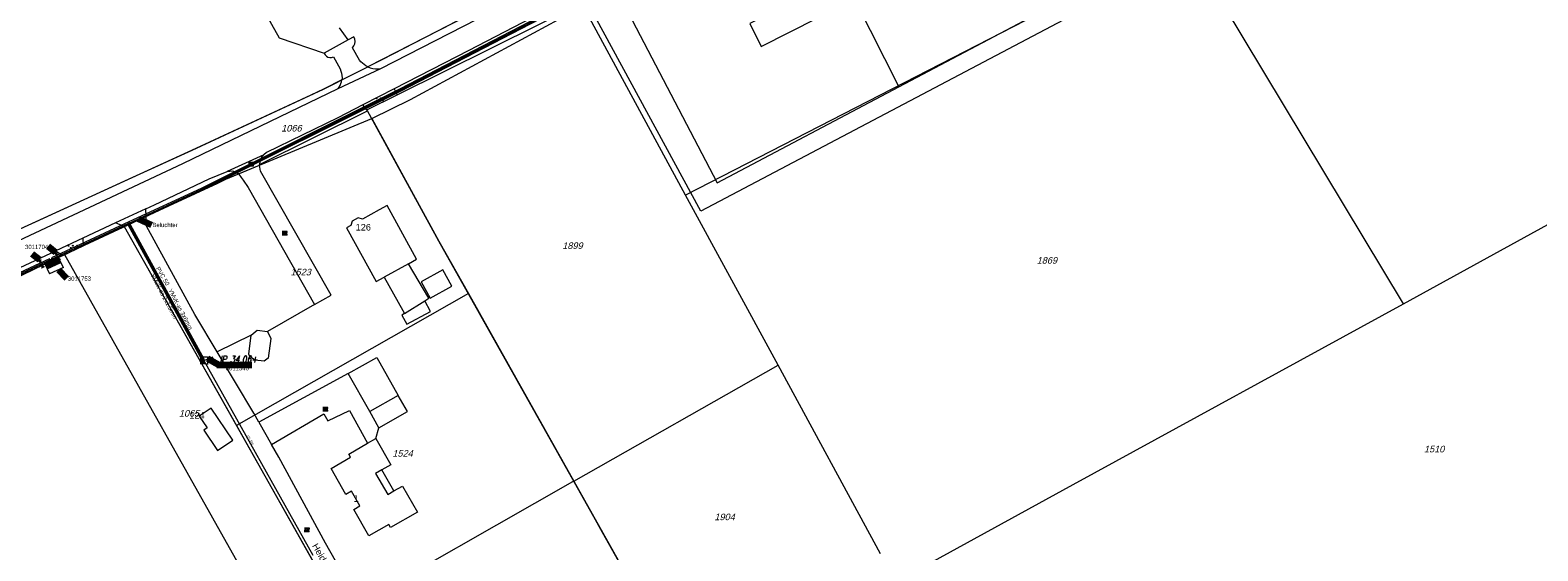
# Model space of a CAD drawing. Header units: metres. Extents: x 172462 to 175458, y 452773 to 455615.
# Tile 35 of 45: x 173836 to 174181, y 454658 to 454777. Entities that reach past the tile are written whole.
import ezdxf
from ezdxf.enums import TextEntityAlignment as Align

# ---------------------------------------------------------------- set-up
doc = ezdxf.new("R2010")
doc.units = ezdxf.units.M
doc.header["$MEASUREMENT"] = 0
for name, pattern in [('DGN Style 2', [107.046567, 64.22794, -42.818627]), ('DGN Style 3', [149.865194, 107.046567, -42.818627]), ('DGN Style 7', [214.093135, 96.341911, -42.818627, 32.11397, -42.818627])]:
    doc.linetypes.add(name, pattern=pattern)
for name, color, linetype, lineweight in [('BGT Ondergrond', 7, 'Continuous', 0), ('DKK ondergrond', 7, 'Continuous', 0), ('DWA materiaal-diameter (revisie)', 11, 'Continuous', 0), ('DWA uitlegger (revisie)', 11, 'DGN Style 2', 0), ('Meldgebied', 5, 'Continuous', 40), ('Pers-druk Afsl (revisie)', 30, 'Continuous', 0), ('Pers-druk Afsl nummer (revisie)', 204, 'Continuous', 0), ('Pers-druk bijzonderheden tekst (revisie)', 30, 'Continuous', 0), ('Pers-druk hoofdleiding (stramien) (revisie)', 30, 'DGN Style 7', 0), ('Pers-druk HVK nummer (revisie)', 30, 'Continuous', 0), ('Pers-druk IP-putnummer (revisie)', 30, 'Continuous', 0), ('Pers-druk materiaal-diameter (revisie)', 30, 'Continuous', 0), ('Pers-druk put (revisie)', 30, 'Continuous', 0), ('Pers-druk signaleringskabel (revisie)', 3, 'DGN Style 2', 0), ('Pers-druk tekst signaleringkabel (revisie)', 3, 'Continuous', 0), ('Pers-druk tekst voedingskabel (revisie)', 1, 'Continuous', 0), ('Pers-druk voedingkabel (revisie)', 30, 'DGN Style 3', 0), ('Pers-druk voedingskast(revisie)', 30, 'Continuous', 0)]:
    doc.layers.add(name, color=color, linetype=linetype, lineweight=lineweight)
doc.styles.add('Style-Arial', font='arial.ttf')
doc.styles.add('Style-arial I 0.26180', font='arial.shx', dxfattribs={"oblique": 15})
doc.styles.add('Style-ITALICS', font='ITALICS.shx')
doc.styles.add('Style-WORKING', font='WORKING.shx')
doc.dimstyles.new('CT 1 10', dxfattribs={"dimtxt": 0.02, "dimasz": 0.02, "dimexe": 0.01, "dimexo": 0.0625, "dimgap": 0.01, "dimtad": 1, "dimzin": 3, "dimdsep": 46, "dimtxsty": 'Style-Arial', "dimcen": 0.09, "dimclrd": 1, "dimclre": 1, "dimazin": 3, "dimtfac": 1, "dimtmove": 1, "dimatfit": 1, "dimfxl": 0.01, "dimfxlon": 1, "dimfrac": 2, "dimtolj": 1, "dimtzin": 3, "dimlwd": 13, "dimlwe": 13, "dimarcsym": 0})

# ---------------------------------------------------------------- blocks, each defined once
blk = doc.blocks.new('TerminatorOpen_0.5')
at = {"color": 0, "linetype": 'ByBlock', "lineweight": -2}
for q in [(-1, 0.25), (-1, 0), (-1, -0.25)]:
    blk.add_line((0, 0), q, dxfattribs=at)
blk = doc.blocks.new('afsl')
at = {"layer": 'Pers-druk Afsl (revisie)', "extrusion": (0, 0, -1)}
blk.add_solid([(2, 1), (2, -1), (0, 0)], dxfattribs=at)
at = {"layer": 'Pers-druk Afsl (revisie)'}
blk.add_solid([(0, 0), (2, 1), (2, -1)], dxfattribs=at)
blk = doc.blocks.new('pomp')
at = {"layer": 'Pers-druk put (revisie)', "flags": 128}
blk.add_lwpolyline([(-1.75, 1.75), (1.75, 1.75), (1.75, -1.75)], dxfattribs=at)
at = {"layer": 'Pers-druk put (revisie)', "extrusion": (0, 0, -1)}
blk.add_solid([(1.75, 1.75), (1.75, -1.75), (-1.75, -1.75)], dxfattribs=at)
blk = doc.blocks.new('kast')
at = {"layer": 'Pers-druk voedingskast(revisie)'}
for p, q in [((0, -1.75), (0, 1.75)), ((1.28, 1.75), (1.28, -1.75))]:
    blk.add_line(p, q, dxfattribs=at)
at = {"layer": 'Pers-druk voedingskast(revisie)', "flags": 128}
for points in [[(0, 1.75), (-1.28, 1.75)], [(-1.28, 1.75), (-1.28, -1.75)], [(1.28, 1.75), (0, 1.75)], [(-1.28, -1.75), (0, -1.75)], [(0, -1.75), (1.28, -1.75)]]:
    blk.add_lwpolyline(points, dxfattribs=at)
at = {"layer": 'Pers-druk voedingskast(revisie)', "extrusion": (0, 0, -1)}
blk.add_solid([(1.28, -1.75), (0, -1.75), (1.28, 1.75), (0, 1.75)], dxfattribs=at)
blk = doc.blocks.new('*U10')
at = {"layer": 'BGT Ondergrond', "color": 7, "linetype": 'Continuous', "lineweight": 0}
for p, q in [((0.025, 0.059), (-0.062, 0.016)), ((-0.044, 0.025), (-0.05, 0.038)), ((0.038, 0.034), (-0.05, -0.009)), ((0.05, 0.009), (-0.037, -0.034)), ((-0.019, -0.025), (-0.031, 0)), ((-0.006, 0.013), (-0.019, 0.038)), ((0.006, 0.05), (0, 0.062)), ((0.031, 0), (0.019, 0.025)), ((0.062, -0.016), (-0.025, -0.059)), ((-0.006, -0.05), (0, -0.062)), ((0.019, -0.037), (0.006, -0.012)), ((0.044, -0.025), (0.05, -0.037))]:
    blk.add_line(p, q, dxfattribs=at)
blk = doc.blocks.new('BGT-272B')
at = {"layer": 'BGT Ondergrond', "color": 7, "linetype": 'Continuous', "lineweight": 0, "xscale": 0.7267220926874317, "yscale": 0.7267220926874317, "zscale": 0.7267220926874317, "rotation": 243.434948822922}
blk.add_blockref('*U10', (0, 0), dxfattribs=at)
blk = doc.blocks.new('*U16')
at = {"layer": 'BGT Ondergrond', "color": 7, "linetype": 'Continuous', "lineweight": 0}
for centre in [(-0.3, 0.35), (0, 0.25), (-0.1, -0.05), (0.1, -0.45), (0.2, -0.15)]:
    blk.add_circle(centre, 0.0447, dxfattribs=at)
blk = doc.blocks.new('BGT-271C_1')
at = {"layer": 'BGT Ondergrond', "color": 7, "linetype": 'Continuous', "lineweight": 0, "xscale": 0.07267220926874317, "yscale": 0.07267220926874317, "zscale": 0.07267220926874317, "rotation": 243.434948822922}
blk.add_blockref('*U16', (0, 0), dxfattribs=at)

msp = doc.modelspace()

# ---------------------------------------------------------------- linework, layer by layer
at = {"layer": 'BGT Ondergrond', "color": 7, "linetype": 'Continuous', "lineweight": 0, "flags": 128}
for points in [[(174179.24, 454835.71), (173989.71, 454735.69), (173963.52, 454783.71)], [(174024.92, 454818.29), (173936.65, 454772.37), (173919.6, 454763.63)], [(173991.43, 454808.59), (173916.82, 454770.34), (173913.55, 454768.67)], [(174011.9, 454809.68), (174034.92, 454764.11)], [(174034.92, 454764.11), (174119.49, 454808.84)], [(173878.52, 454801.72), (173893.32, 454775.26), (173903.58, 454771.76)], [(173916.57, 454768.31), (173976.2, 454798.92)], [(173969.62, 454787.71), (173993.43, 454742.12), (174034.92, 454764.11)], [(174013.79, 454785.08), (174000.84, 454778.55), (174003.49, 454773.29), (174016.44, 454779.83), (174013.79, 454785.08)], [(173920.28, 454762.26), (173963.52, 454783.71)], [(173909.08, 454774.81), (173907.11, 454777.55)], [(173909.08, 454774.81), (173903.58, 454771.76)], [(173910.08, 454773), (173910.41, 454773.43), (173910.61, 454773.93), (173910.68, 454774.47), (173910.6, 454775.01), (173910.38, 454775.5), (173909.08, 454774.81)], [(173903.58, 454771.76), (173903.8, 454771.4), (173904.1, 454771.11), (173904.47, 454770.91), (173904.89, 454770.81), (173905.31, 454770.83), (173905.71, 454770.96), (173907.24, 454768.17), (173907.44, 454767.7), (173907.58, 454767.2), (173907.66, 454766.69), (173907.68, 454766.17), (173907.63, 454765.66)], [(173913.55, 454768.67), (173913.12, 454768.9), (173912.71, 454769.17), (173912.33, 454769.47), (173911.98, 454769.81), (173911.67, 454770.19), (173910.08, 454773)], [(173906.8, 454763.68), (173916.57, 454768.31)], [(173907.63, 454765.66), (173913.55, 454768.67)], [(173913.55, 454768.67), (173914.13, 454768.45), (173914.73, 454768.3), (173915.34, 454768.23), (173915.96, 454768.23), (173916.57, 454768.31)], [(173907.63, 454765.66), (173903.46, 454763.53), (173900.54, 454762.18), (173874.27, 454750.01), (173789.09, 454710.97)], [(173871.34, 454746.55), (173906.8, 454763.68)], [(173906.8, 454763.68), (173907.05, 454764.03), (173907.25, 454764.42), (173907.42, 454764.82), (173907.55, 454765.23), (173907.63, 454765.66)], [(173919.6, 454763.63), (173912.41, 454759.95)], [(173919.6, 454763.63), (173920.28, 454762.26)], [(173912.41, 454759.95), (173906.73, 454757.03), (173890.44, 454749.05), (173889.8, 454748.59)], [(173913.34, 454758.82), (173912.41, 454759.95)], [(173913.34, 454758.82), (173920.28, 454762.26)], [(173888.81, 454746.37), (173913.51, 454758.62)], [(173913.51, 454758.62), (173913.34, 454758.82)], [(174008.22, 454589.32), (173966.84, 454662.96), (173965.6, 454665.17), (173929.84, 454728.82), (173913.51, 454758.62)], [(173786.24, 454706.67), (173871.34, 454746.55)], [(173889.8, 454748.59), (173881.47, 454744.78)], [(173884.06, 454744.19), (173888.84, 454746.18)], [(173889.8, 454748.59), (173889.25, 454748.05), (173888.97, 454747.32), (173888.79, 454746.49), (173888.81, 454746.37)], [(173888.84, 454746.18), (173888.81, 454746.37)], [(173889.06, 454744.85), (173888.84, 454746.18)], [(173862.83, 454736.23), (173864.82, 454737.16), (173877.36, 454743.06), (173881.47, 454744.78)], [(173881.47, 454744.78), (173882.66, 454744.87), (173883.3, 454744.78), (173884.06, 454744.19)], [(173884.06, 454744.19), (173884.12, 454744.14), (173884.67, 454743.4), (173885.08, 454742.79), (173886.21, 454741.11)], [(173901.42, 454714.33), (173905.19, 454716.48), (173889.06, 454744.85)], [(173886.21, 454741.11), (173901.42, 454714.33)], [(173862.83, 454736.23), (173855.92, 454733)], [(173879.14, 454703.52), (173874.05, 454712.03), (173862.97, 454732.24), (173862.89, 454734.46), (173862.83, 454736.23)], [(173855.92, 454733), (173848.44, 454729.51)], [(173848.53, 454727.81), (173857.92, 454732.16)], [(173857.92, 454732.16), (173855.92, 454733)], [(173857.92, 454732.16), (173929.87, 454604.56), (173930.95, 454602.65)], [(173848.44, 454729.51), (173842.31, 454726.64)], [(173848.44, 454729.51), (173848.53, 454727.81)], [(173804.73, 454709.08), (173842.31, 454726.64)], [(173842.31, 454726.64), (173843.91, 454725.58), (173848.54, 454727.76)], [(173848.54, 454727.76), (173848.53, 454727.81)], [(173927.9, 454712.72), (173926.59, 454715.17)], [(173901.42, 454714.33), (173890.63, 454708.15)], [(173921.96, 454712.3), (173921.37, 454711.93), (173922.51, 454709.82), (173927.9, 454712.72)], [(173886.92, 454707.35), (173879.14, 454703.52)], [(173888.66, 454687.49), (173887.5, 454689.55), (173879.14, 454703.52)], [(173909.08, 454698.57), (173888.66, 454687.49)], [(173922.62, 454689.89), (173920.53, 454693.56)], [(173888.66, 454687.49), (173891.59, 454682.33)], [(173891.59, 454682.33), (173903.54, 454689.38)], [(173903.54, 454689.38), (173904.46, 454687.79), (173909.39, 454690.1), (173913.54, 454682.65)], [(173916.09, 454686.19), (173914.01, 454689.87)], [(173916.09, 454686.19), (173922.62, 454689.89)], [(173915.42, 454683.72), (173916.09, 454686.19)], [(173912.38, 454644.87), (173903.93, 454659.78), (173893.21, 454679.46), (173891.59, 454682.33)], [(173919.54, 454671.73), (173916.78, 454676.56)], [(173918.13, 454670.92), (173919.54, 454671.73), (173919.54, 454671.73)]]:
    msp.add_lwpolyline(points, dxfattribs=at)
at = {"layer": 'BGT Ondergrond', "color": 7, "linetype": 'Continuous', "lineweight": 13, "flags": 128}
for points in [[(173916.15, 454735.95), (173912.33, 454733.86), (173911.38, 454734.14), (173909.98, 454733.37), (173909.71, 454732.42), (173908.74, 454731.89), (173915.46, 454719.61), (173917.28, 454720.61)], [(173922.88, 454723.67), (173924.72, 454724.68), (173917.99, 454736.96), (173916.15, 454735.95)], [(173926.59, 454715.17), (173927.53, 454715.76), (173922.88, 454723.67)], [(173930.74, 454722.27), (173925.75, 454719.53), (173927.82, 454715.78), (173932.8, 454718.52), (173930.74, 454722.27)], [(173917.28, 454720.61), (173921.58, 454712.99), (173921.96, 454712.3)], [(173921.96, 454712.3), (173926.59, 454715.17)], [(173886.92, 454707.35), (173888.32, 454708.45), (173890.63, 454708.15)], [(173890.63, 454708.15), (173891.45, 454706.55)], [(173891.45, 454706.55), (173890.83, 454702.12), (173889.92, 454701.36), (173887.78, 454701.59), (173886.63, 454702.46), (173886.36, 454703.03), (173886.92, 454707.35)], [(173909.08, 454698.57), (173915.61, 454702.27), (173920.53, 454693.56)], [(173914.01, 454689.87), (173909.08, 454698.57)], [(173920.53, 454693.56), (173914.01, 454689.87)], [(173877.81, 454690.69), (173875.06, 454688.85), (173876.88, 454686.13), (173876.14, 454685.64), (173879.25, 454680.99), (173882.75, 454683.33), (173877.81, 454690.69)], [(173919.54, 454671.73), (173921.53, 454672.86), (173924.93, 454666.91), (173918.77, 454663.4), (173918.37, 454664.1), (173913.82, 454661.5), (173910.38, 454667.52), (173911.76, 454668.3), (173909.83, 454671.68), (173908.56, 454670.96), (173905.18, 454676.88), (173909.64, 454679.43), (173909.21, 454680.18), (173913.54, 454682.65)], [(173913.54, 454682.65), (173915.42, 454683.72)], [(173915.42, 454683.72), (173918.84, 454677.73), (173916.78, 454676.56)], [(173916.78, 454676.56), (173915.37, 454675.75)], [(173915.37, 454675.75), (173918.13, 454670.92)], [(173918.13, 454670.92), (173919.54, 454671.73)]]:
    msp.add_lwpolyline(points, dxfattribs=at)
at = {"layer": 'BGT Ondergrond', "color": 7, "linetype": 'DGN Style 2', "lineweight": 0, "flags": 128}
msp.add_lwpolyline([(173922.88, 454723.67), (173917.28, 454720.61)], dxfattribs=at)
at = {"layer": 'DKK ondergrond', "color": 6, "linetype": 'Continuous', "lineweight": 0, "flags": 128}
for points in [[(173789.03, 454711.08), (173809.12, 454720.28), (173837.6, 454733.25), (173859.9, 454743.42), (173873.41, 454749.62), (173903.46, 454763.53), (173916.82, 454770.34), (173936.66, 454780.54), (173954.31, 454789.52), (173968.02, 454796.58), (173982, 454803.77)], [(174150.28, 454714.53), (174100.1, 454797.85)], [(173914.49, 454756.84), (173923.32, 454761.21), (173962.78, 454782.5)], [(173986.21, 454739.35), (173962.78, 454782.5)], [(174063.87, 454779.23), (173986.21, 454739.35)], [(174170.91, 454725.83), (174249.49, 454769.08)], [(173881.1, 454742.96), (173914.49, 454756.84)], [(173914.49, 454756.84), (173929.84, 454728.82), (173936.57, 454716.83)], [(173857.92, 454732.16), (173879.27, 454742.05), (173881.1, 454742.96)], [(174007.32, 454700.51), (173986.21, 454739.35)], [(173844.29, 454725.76), (173857.92, 454732.16)], [(173857.92, 454732.16), (173883.57, 454686.66)], [(173792.41, 454700.68), (173844.29, 454725.76)], [(173844.29, 454725.76), (173889.1, 454645.91)], [(174150.28, 454714.53), (174170.91, 454725.83)], [(173936.57, 454716.83), (173883.57, 454686.66)], [(173936.57, 454716.83), (173960.67, 454673.95)], [(174034.21, 454651), (174074.74, 454673.18), (174150.28, 454714.53)], [(173960.67, 454673.95), (174007.32, 454700.51)], [(174030.76, 454657.36), (174007.32, 454700.51)], [(173883.57, 454686.66), (173902.32, 454653.43)], [(173960.39, 454673.79), (173907.74, 454643.81)], [(173960.67, 454673.95), (173960.39, 454673.79)], [(173960.67, 454673.95), (173984.74, 454631.1)]]:
    msp.add_lwpolyline(points, dxfattribs=at)
at = {"layer": 'DWA uitlegger (revisie)', "linetype": 'Continuous'}
for q in [(173878.23, 454702.39), (173901.05, 454657.03)]:
    msp.add_line((173876.1, 454701.53), q, dxfattribs=at)
at = {"layer": 'Meldgebied'}
msp.add_rational_spline([(173886.48, 454940.1), (173810.66, 454919.59), (173735.88, 454895.58), (173559.06, 454831.42), (173382.23, 454767.25), (173335.51, 454752.28), (173297.91, 454720.75), (173118.26, 454570.12), (172938.61, 454419.49), (172892.93, 454381.19), (172869.45, 454326.4), (172868.91, 454325.14), (172868.37, 454323.89), (172831.65, 454238.2), (172859.99, 454149.4), (172864.32, 454135.82), (172868.66, 454122.25), (172882.72, 454078.19), (172911.6, 454042.08), (172988.36, 453946.14), (173065.12, 453850.19), (173127.84, 453771.79), (173227.37, 453758.55), (173396.88, 453662.15), (173566.39, 453565.75), (173645.01, 453555.29), (173715.29, 453592.07), (174010.54, 453746.62), (174305.79, 453901.16), (174311.32, 453912.56), (174316.86, 453923.96), (174363.66, 454020.32), (174326.18, 454120.66), (174295.84, 454201.89), (174265.51, 454283.12), (174258.12, 454302.89), (174254.16, 454323.62), (174225.24, 454474.75), (174196.33, 454625.88), (174183.22, 454694.4), (174207.49, 454759.81), (174234.51, 454832.64), (174261.53, 454905.48), (174241.08, 454927.44), (174220.63, 454949.4), (174119.41, 455040.82), (173987.76, 455005.2), (173937.12, 454972.65), (173886.48, 454940.1)], [1, 0.99973656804, 1, 1, 1, 0.981280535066, 1, 1, 1, 0.972729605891, 1, 1, 1, 0.936980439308, 1, 1, 1, 0.983319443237, 1, 1, 1, 0.92795740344, 1, 1, 1, 0.953173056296, 1, 1, 1, 1, 1, 0.919180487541, 1, 1, 1, 0.996456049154, 1, 1, 1, 0.963201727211, 1, 1, 1, 1, 1, 0.877857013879, 1, 1, 1], degree=2, knots=[0, 0, 0, 0.045455, 0.045455, 0.090909, 0.090909, 0.136364, 0.136364, 0.181818, 0.181818, 0.227273, 0.227273, 0.272727, 0.272727, 0.318182, 0.318182, 0.363636, 0.363636, 0.409091, 0.409091, 0.454545, 0.454545, 0.5, 0.5, 0.545455, 0.545455, 0.590909, 0.590909, 0.613636, 0.613636, 0.636364, 0.636364, 0.681818, 0.681818, 0.727273, 0.727273, 0.772727, 0.772727, 0.818182, 0.818182, 0.863636, 0.863636, 0.886364, 0.886364, 0.909091, 0.909091, 0.954545, 0.954545, 1, 1, 1], dxfattribs=at)
at = {"layer": 'Pers-druk hoofdleiding (stramien) (revisie)', "linetype": 'Continuous'}
for p, q in [((173858.89, 454732.89), (173791.04, 454701.31)), ((173876.1, 454701.53), (173858.89, 454732.89))]:
    msp.add_line(p, q, dxfattribs=at)
at = {"layer": 'Pers-druk hoofdleiding (stramien) (revisie)', "linetype": 'Continuous', "flags": 128}
msp.add_lwpolyline([(173858.89, 454732.89), (173875.58, 454740.66), (173920.93, 454763.33), (174060.98, 454835.92), (174077.12, 454844.23), (174091.99, 454851.88), (174107.76, 454860), (174109.84, 454861.07)], dxfattribs=at)
at = {"layer": 'Pers-druk signaleringskabel (revisie)', "linetype": 'Continuous', "flags": 128}
for points in [[(173791.14, 454701.09), (173858.78, 454732.57), (173875.69, 454740.44), (173921.04, 454763.1), (174061.09, 454835.7), (174109.74, 454860.73), (174142.61, 454877.65), (174137.61, 454890.79), (174133.41, 454895.54), (174088.28, 454945.1), (174044.46, 454992.21), (174039.38, 454990.8), (174024.26, 454974.16), (174000.8, 454955.41), (173988.37, 454947.48), (173988.17, 454947.36), (173953.67, 454925.69), (173924.07, 454909.09), (173924.45, 454908.42), (173924.79, 454908.32), (173924.79, 454908.32)], [(173876.1, 454701.53), (173876.09, 454701.53), (173875.76, 454701.63), (173858.78, 454732.57)]]:
    msp.add_lwpolyline(points, dxfattribs=at)
at = {"layer": 'Pers-druk voedingkabel (revisie)', "linetype": 'Continuous', "flags": 128}
for points in [[(174110.24, 454860.3), (174110.24, 454860.3), (174110.35, 454860.63), (174109.95, 454861.41), (174060.86, 454836.14), (173920.81, 454763.55), (173875.47, 454740.89), (173858.99, 454733.22), (173841.32, 454724.99), (173841.55, 454724.5)], [(173876.1, 454701.53), (173876.1, 454701.53), (173876.2, 454701.87), (173858.99, 454733.22)], [(173841.1, 454724.29), (173840.87, 454724.78), (173791.15, 454701.64), (173790.93, 454701.54), (173738.72, 454676.77), (173781.95, 454601.41), (173781.85, 454601.07), (173781.85, 454601.07)]]:
    msp.add_lwpolyline(points, dxfattribs=at)

# ---------------------------------------------------------------- block references
at = {"layer": 'BGT Ondergrond', "color": 7, "linetype": 'Continuous', "lineweight": 0}
for name, p, xscale, yscale, zscale in [('BGT-271C_1', (173916.55, 454761.23), 30, 30, 30), ('BGT-272B', (173886.89, 454746.39), 15, 15, 15), ('BGT-271C_1', (173846.17, 454727.54), 30, 30, 30), ('BGT-272B', (173894.62, 454730.68), 15, 15, 15), ('BGT-272B', (173903.9, 454690.45), 15, 15, 15), ('BGT-272B', (173899.68, 454662.84), 15, 15, 15)]:
    msp.add_blockref(name, p, dxfattribs=dict(at, xscale=xscale, yscale=yscale, zscale=zscale))
at = {"layer": 'Pers-druk Afsl (revisie)', "xscale": 0.4999999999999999, "yscale": 0.4999999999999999, "zscale": 0.4999999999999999, "rotation": 294.9591251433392}
for p in [(173842.65, 454725.34), (173838.96, 454723.62)]:
    msp.add_blockref('afsl', p, dxfattribs=at)
at = {"layer": 'Pers-druk Afsl nummer (revisie)', "xscale": 1.25, "yscale": 1.25, "zscale": 1.25}
for p, rotation in [((173838.53, 454724.52), 321.4648024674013), ((173842.22, 454726.24), 321.4648024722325)]:
    msp.add_blockref('TerminatorOpen_0.5', p, dxfattribs=dict(at, rotation=rotation))
at = {"layer": 'Pers-druk IP-putnummer (revisie)', "xscale": 1.5, "yscale": 1.5, "zscale": 1.5, "rotation": 151.1044529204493}
msp.add_blockref('TerminatorOpen_0.5', (173876.97, 454701.99), dxfattribs=at)
at = {"layer": 'Pers-druk put (revisie)', "xscale": 0.5, "yscale": 0.5, "zscale": 0.5}
msp.add_blockref('pomp', (173876.1, 454701.53), dxfattribs=at)
at = {"layer": 'Pers-druk voedingskast(revisie)', "rotation": 294.9149522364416}
msp.add_blockref('kast', (173841.87, 454723.23), dxfattribs=at)

# ---------------------------------------------------------------- texts
at = {"layer": 'BGT Ondergrond', "color": 7, "linetype": 'Continuous', "lineweight": 0, "style": 'Style-Arial'}
for s, p in [('126  ', (173913.12, 454732)), ('124  ', (173875.11, 454689)), ('1  ', (173911.48, 454670))]:
    msp.add_text(s, height=1.5, dxfattribs=at).set_placement(p, align=Align.MIDDLE_CENTER)
msp.add_text('Heidehoek', height=1.5, rotation=299.4607, dxfattribs=at).set_placement((173903.91, 454655.22), align=Align.MIDDLE_CENTER)
at = {"layer": 'DKK ondergrond', "color": 6, "linetype": 'Continuous', "lineweight": 0, "style": 'Style-arial I 0.26180', "oblique": 15}
for s, p in [('1066', (173896.12, 454754.63)), ('1899', (173960.34, 454727.79)), ('1523', (173898.23, 454721.75)), ('1869', (174068.76, 454724.43)), ('1065', (173872.74, 454689.47)), ('1524', (173921.52, 454680.32)), ('1510', (174157.26, 454681.31)), ('1904', (173995.11, 454665.81))]:
    msp.add_text(s, height=1.5, dxfattribs=at).set_placement(p, align=Align.MIDDLE_CENTER)
at = {"layer": 'DWA materiaal-diameter (revisie)', "style": 'Style-WORKING', "width": 0.858582}
msp.add_text('pvc 160', height=0.495, rotation=296.4522, dxfattribs=at).set_placement((173887.14, 454682.24), align=Align.RIGHT)
at = {"layer": 'Pers-druk Afsl nummer (revisie)', "style": 'Style-WORKING', "width": 0.858588}
msp.add_text('3011704', height=0.99, rotation=360, dxfattribs=at).set_placement((173835.25, 454727.01))
at = {"layer": 'Pers-druk bijzonderheden tekst (revisie)', "style": 'Style-WORKING', "width": 0.858588}
msp.add_text('Beluchter', height=0.99, dxfattribs=at).set_placement((173864.36, 454733.02), align=Align.TOP_LEFT)
at = {"layer": 'Pers-druk HVK nummer (revisie)', "style": 'Style-WORKING', "width": 0.858588}
msp.add_text('3011753', height=0.99, rotation=0.0063, dxfattribs=at).set_placement((173845.03, 454719.76))
at = {"layer": 'Pers-druk IP-putnummer (revisie)', "style": 'Style-WORKING', "width": 0.858588}
msp.add_text('3011540', height=0.99, dxfattribs=at).set_placement((173881.12, 454699.3))
at = {"layer": 'Pers-druk IP-putnummer (revisie)', "insert": (173879.73, 454701.09), "char_height": 1.5, "attachment_point": 7, "line_spacing_factor": 0.6, "style": 'Style-ITALICS'}
msp.add_mtext('\\H1x;\\W0.833333;IP 34.06+', dxfattribs=at)
at = {"layer": 'Pers-druk materiaal-diameter (revisie)', "style": 'Style-WORKING', "width": 0.858588}
msp.add_text('PVC 50', height=0.99, rotation=300.2767, dxfattribs=at).set_placement((173865.12, 454722.59))
at = {"layer": 'Pers-druk tekst signaleringkabel (revisie)', "style": 'Style-WORKING', "width": 0.858588}
msp.add_text('YMvK-as 2x1,5mm', height=0.99, rotation=297.9572, dxfattribs=at).set_placement((173864.73, 454721.53), align=Align.TOP_LEFT)
at = {"layer": 'Pers-druk tekst voedingskabel (revisie)', "style": 'Style-WORKING', "width": 0.858588}
msp.add_text('YMvK-as 3x6mm', height=0.99, rotation=297.555, dxfattribs=at).set_placement((173868.83, 454718.07), align=Align.TOP_LEFT)

# ---------------------------------------------------------------- leaders
at = {"layer": 'Pers-druk Afsl nummer (revisie)'}
for points in [[(173838.53, 454724.52), (173836.84, 454725.87)], [(173842.22, 454726.24), (173840.53, 454727.58)]]:
    msp.add_leader(points, dimstyle='CT 1 10', override={"dimtxt": 1.25, "dimasz": 1.25, "dimgap": 0, "dimtxsty": 'Style-ITALICS', "dimclrd": 0, "dimldrblk": 'TerminatorOpen_0.5', "dimlwd": 65534}, dxfattribs=at)
at = {"layer": 'Pers-druk bijzonderheden tekst (revisie)'}
msp.add_leader([(173861.16, 454733.95), (173864.12, 454732.53)], dimstyle='CT 1 10', override={"dimtxt": 1.25, "dimasz": 1.25, "dimgap": 0, "dimtxsty": 'Style-ITALICS', "dimclrd": 0, "dimldrblk": 'TerminatorOpen_0.5', "dimlwd": 65534}, dxfattribs=at)
at = {"layer": 'Pers-druk HVK nummer (revisie)'}
msp.add_leader([(173842.87, 454722.28), (173844.72, 454720.4)], dimstyle='CT 1 10', override={"dimtxt": 1.25, "dimasz": 1.25, "dimgap": 0, "dimtxsty": 'Style-ITALICS', "dimclrd": 0, "dimldrblk": 'TerminatorOpen_0.5', "dimlwd": 65534}, dxfattribs=at)
at = {"layer": 'Pers-druk IP-putnummer (revisie)', "annotation_type": 0, "has_hookline": 1, "hookline_direction": 0, "text_width": 7.93}
msp.add_leader([(173876.97, 454701.99), (173879.5, 454700.59), (173879.11, 454700.59)], dimstyle='CT 1 10', override={"dimtxt": 1.5, "dimasz": 1.5, "dimgap": 0, "dimtxsty": 'Style-ITALICS', "dimclrd": 0, "dimldrblk": 'TerminatorOpen_0.5', "dimlwd": 65534}, dxfattribs=at)

doc.saveas('drawing.dxf')
